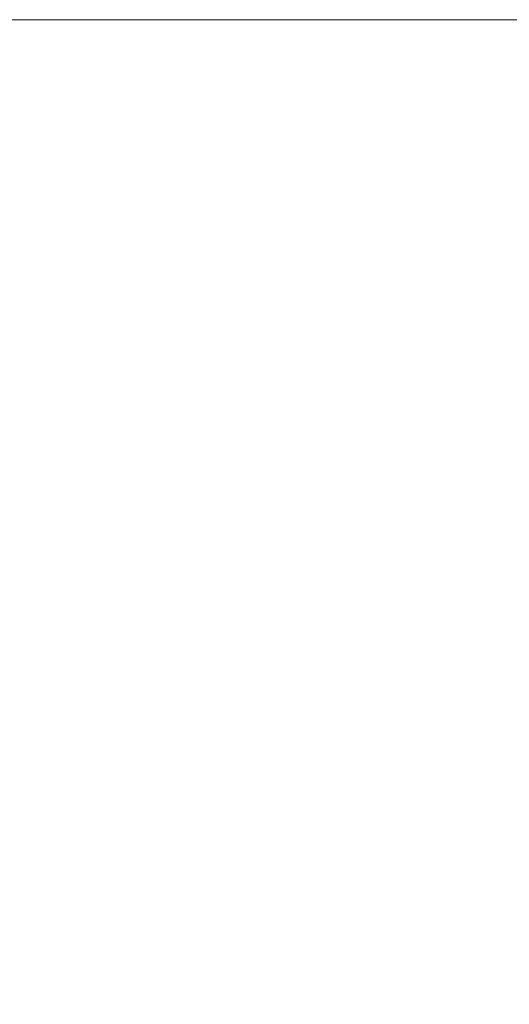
# Model space of a CAD drawing. Extents: x -24 to 2086, y -25 to 290.
# Tile 9 of 11: x 277 to 355, y 133 to 290. Entities that reach past the tile are written whole.
import ezdxf

# ---------------------------------------------------------------- set-up
doc = ezdxf.new("R2010")
doc.units = 0
doc.header["$MEASUREMENT"] = 0
doc.layers.add('B_ANNO_NOPLOT', color=47, linetype='Continuous', lineweight=18, plot=False)

# ---------------------------------------------------------------- blocks, each defined once
blk = doc.blocks.new('*U33')
at = {"layer": 'B_ANNO_NOPLOT', "flags": 128}
blk.add_lwpolyline([(0, -1073.1956), (0, -758.1956), (404.9096, -758.1956), (404.9096, -774.6267), (472.5, -774.6267), (472.5, -1022.5711), (395.7134, -1022.5711), (395.7134, -1073.1956)], close=True, dxfattribs=at)
blk = doc.blocks.new('INS_G28DET_BASE')
at = {"layer": 'B_ANNO_NOPLOT', "flags": 128}
blk.add_lwpolyline([(0, 0), (0, 315), (404.91, 315), (404.91, 298.57), (472.5, 298.57), (472.5, 50.62), (395.71, 50.62), (395.71, 0)], close=True, dxfattribs=at)

msp = doc.modelspace()

# ---------------------------------------------------------------- block references
at = {"layer": 'Defpoints'}
msp.add_blockref('*U33', (-24.4, 1048.41), dxfattribs=at)

# ---------------------------------------------------------------- next in the draw order: block references
msp.add_blockref('INS_G28DET_BASE', (-24.4, -24.79), dxfattribs=at)

doc.saveas('drawing.dxf')
